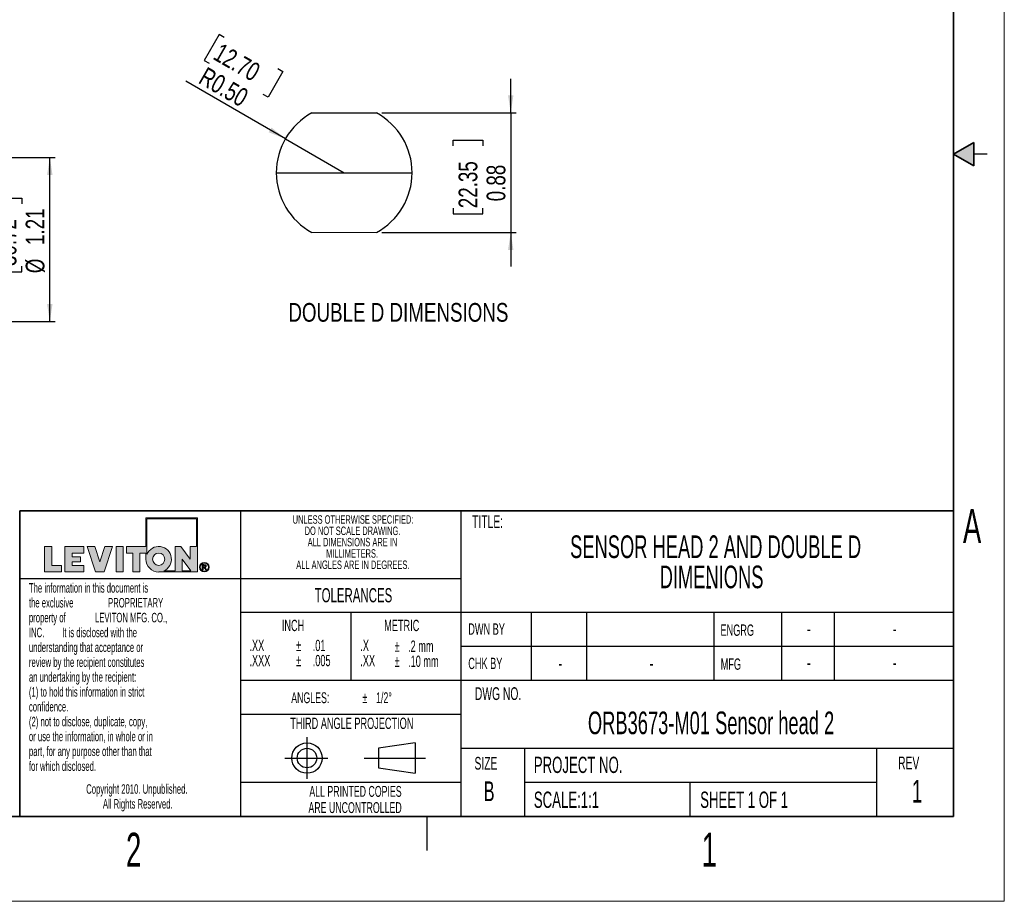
# Model space of a CAD drawing. Header units: inches. Extents: x 0 to 17, y 0 to 11.
# Tile 3 of 4: x 9.8 to 17, y 0 to 6.5. Entities that reach past the tile are written whole.
import ezdxf

# ---------------------------------------------------------------- set-up
doc = ezdxf.new("R2010")
doc.units = ezdxf.units.IN
doc.header["$MEASUREMENT"] = 0
doc.layers.add('FORMAT', color=7, linetype='Continuous')
doc.styles.add('SLDTEXTSTYLE0', font='TXT', dxfattribs={"width": 0.75})
doc.styles.add('SLDTEXTSTYLE1', font='TXT', dxfattribs={"width": 0.605})
doc.dimstyles.new('SLDDIMSTYLE0', dxfattribs={"dimtxt": 0.137795, "dimasz": 0.13, "dimexe": 0, "dimexo": 0.0625, "dimgap": 0.034449, "dimtad": 1, "dimrnd": 1e-09, "dimdsep": 46, "dimtxsty": 'SLDTEXTSTYLE0', "dimsah": 1, "dimcen": 0.09, "dimadec": 0, "dimazin": 2, "dimtfac": 1, "dimtmove": 0, "dimatfit": 0, "dimfxl": 0, "dimfrac": 2, "dimtolj": 1, "dimtzin": 12, "dimarcsym": 0})
doc.dimstyles.new('SLDDIMSTYLE1', dxfattribs={"dimtxt": 0.137795, "dimasz": 0.13, "dimexe": 0, "dimexo": 0.0625, "dimgap": 0.034449, "dimtad": 1, "dimrnd": 1e-09, "dimzin": 0, "dimdsep": 46, "dimtxsty": 'SLDTEXTSTYLE0', "dimsah": 1, "dimcen": 0, "dimadec": 0, "dimazin": 0, "dimtfac": 1, "dimtofl": 0, "dimtmove": 0, "dimatfit": 3, "dimfxl": 0, "dimfrac": 2, "dimtolj": 1, "dimtzin": 12, "dimarcsym": 0})
doc.dimstyles.new('SLDDIMSTYLE2', dxfattribs={"dimtxt": 0.137795, "dimasz": 0.13, "dimexe": 0, "dimexo": 0.0625, "dimgap": 0.034449, "dimtad": 1, "dimrnd": 1e-09, "dimzin": 12, "dimdsep": 46, "dimtxsty": 'SLDTEXTSTYLE0', "dimsah": 1, "dimcen": 0.09, "dimadec": 0, "dimazin": 3, "dimtfac": 1, "dimtofl": 0, "dimtmove": 0, "dimatfit": 3, "dimfxl": 0, "dimfrac": 2, "dimtolj": 1, "dimtzin": 12, "dimarcsym": 0})

# ---------------------------------------------------------------- blocks, each defined once
blk = doc.blocks.new('_D')
at = {"layer": 'FORMAT'}
for p, q in [((13.3657, 5.8036), (13.3657, 6.0536)), ((12.4162, 5.8036), (13.4051, 5.8036)), ((13.3657, 5.8036), (13.3657, 4.9236)), ((12.9408, 5.5604), (12.9408, 5.6024)), ((12.9408, 5.6024), (13.1596, 5.6024)), ((13.1596, 5.6024), (13.1596, 5.5604)), ((12.9408, 5.1023), (12.9408, 5.0603)), ((13.1596, 5.0603), (13.1596, 5.1023)), ((12.9408, 5.0603), (13.1596, 5.0603)), ((12.4162, 4.9236), (13.4051, 4.9236)), ((13.3657, 4.9236), (13.3657, 4.6736))]:
    blk.add_line(p, q, dxfattribs=at)
for points in [[(13.3657, 5.8036), (13.3857, 5.9336), (13.3457, 5.9336)], [(13.3657, 4.9236), (13.3457, 4.7936), (13.3857, 4.7936)]]:
    blk.add_solid(points, dxfattribs=at)
at = {"layer": 'FORMAT', "char_height": 0.1378, "attachment_point": 1, "rotation": 90, "style": 'SLDTEXTSTYLE0'}
for s, insert in [('22.35', (12.9819, 5.1023)), ('0.88', (13.1881, 5.1532))]:
    blk.add_mtext(s, dxfattribs=dict(at, insert=insert))
blk = doc.blocks.new('_D_1')
at = {"layer": 'FORMAT'}
for p, q in [((11.2186, 6.38), (11.1093, 6.1906)), ((11.255, 6.359), (11.2186, 6.38)), ((11.1093, 6.1906), (11.1456, 6.1696)), ((11.6882, 6.1089), (11.5788, 5.9195)), ((11.6518, 6.1299), (11.6882, 6.1089)), ((11.7063, 5.6136), (10.9723, 6.0374)), ((11.5788, 5.9195), (11.5424, 5.9405)), ((11.7063, 5.6136), (12.1394, 5.3636))]:
    blk.add_line(p, q, dxfattribs=at)
blk.add_solid([(11.7063, 5.6136), (11.6038, 5.6959), (11.5838, 5.6612)], dxfattribs=at)
at = {"layer": 'FORMAT', "char_height": 0.1378, "attachment_point": 1, "rotation": 330, "style": 'SLDTEXTSTYLE0'}
for s, insert in [('12.70', (11.2344, 6.3234)), ('R0.50', (11.1271, 6.1473))]:
    blk.add_mtext(s, dxfattribs=dict(at, insert=insert))
blk = doc.blocks.new('SW_NOTE_0')
at = {"layer": 'FORMAT', "color": 0, "char_height": 0.07, "attachment_point": 2, "style": 'SLDTEXTSTYLE1'}
for s, insert in [('Copyright 2010. Unpublished.', (0.6223, 0.0902)), ('All Rights Reserved.', (0.6288, -0.0191))]:
    blk.add_mtext(s, dxfattribs=dict(at, insert=insert))
blk = doc.blocks.new('SW_NOTE_1')
at = {"layer": 'FORMAT', "color": 0, "char_height": 0.0833, "attachment_point": 1, "style": 'SLDTEXTSTYLE1'}
for insert in [(0, 0.1074), (0, -0.0037)]:
    blk.add_mtext('±', dxfattribs=dict(at, insert=insert))
blk = doc.blocks.new('SW_NOTE_2')
at = {"layer": 'FORMAT', "color": 0, "char_height": 0.08333, "attachment_point": 1, "style": 'SLDTEXTSTYLE1'}
for s, insert in [('.2 mm', (0, 0.1074)), ('.10 mm', (0, -0.0037))]:
    blk.add_mtext(s, dxfattribs=dict(at, insert=insert))
blk = doc.blocks.new('SW_NOTE_3')
at = {"layer": 'FORMAT', "color": 0, "char_height": 0.08333, "attachment_point": 1, "style": 'SLDTEXTSTYLE1'}
for s, insert in [('.X', (0, 0.1074)), ('.XX', (0, -0.0037))]:
    blk.add_mtext(s, dxfattribs=dict(at, insert=insert))
blk = doc.blocks.new('SW_NOTE_4')
at = {"layer": 'FORMAT', "color": 0, "char_height": 0.08, "attachment_point": 1, "style": 'SLDTEXTSTYLE1'}
for s, insert in [('ANGLES:', (0, 0.1031)), ('±', (0.5244, 0.1031))]:
    blk.add_mtext(s, dxfattribs=dict(at, insert=insert))
blk = doc.blocks.new('SW_NOTE_5')
at = {"layer": 'FORMAT', "color": 0, "char_height": 0.08333, "attachment_point": 1, "style": 'SLDTEXTSTYLE1'}
for s, insert in [('.01', (0, 0.1074)), ('.005', (0, -0.0037))]:
    blk.add_mtext(s, dxfattribs=dict(at, insert=insert))
blk = doc.blocks.new('SW_NOTE_6')
at = {"layer": 'FORMAT', "color": 0, "char_height": 0.0833, "attachment_point": 1, "style": 'SLDTEXTSTYLE1'}
for insert in [(0, 0.1074), (0, -0.0037)]:
    blk.add_mtext('±', dxfattribs=dict(at, insert=insert))
blk = doc.blocks.new('SW_NOTE_7')
at = {"layer": 'FORMAT', "color": 0, "char_height": 0.08333, "attachment_point": 1, "style": 'SLDTEXTSTYLE1'}
for s, insert in [('.XX', (0, 0.1074)), ('.XXX', (0, -0.0037))]:
    blk.add_mtext(s, dxfattribs=dict(at, insert=insert))
blk = doc.blocks.new('SW_NOTE_8')
at = {"layer": 'FORMAT', "color": 0, "char_height": 0.07, "attachment_point": 1, "style": 'SLDTEXTSTYLE1'}
for s, insert in [('The information in this document is', (0, 0.0902)), ('the exclusive', (0, -0.0191)), ('PROPRIETARY', (0.5828, -0.0191)), ('property of', (0, -0.1285)), ('LEVITON MFG. CO.,', (0.4864, -0.1285)), ('INC.', (0, -0.2379)), ('It is disclosed with the', (0.2448, -0.2379)), ('understanding that acceptance or', (0, -0.3472)), ('review by the recipient constitutes', (0, -0.4566)), ('an undertaking by the recipient:', (0, -0.566)), ('(1) to hold this information in strict', (0, -0.6754)), ('confidence.', (0, -0.7847)), ('(2) not to disclose, duplicate, copy,', (0, -0.8941)), ('or use the information, in whole or in', (0, -1.0035)), ('part, for any purpose other than that', (0, -1.1128)), ('for which disclosed.', (0, -1.2222))]:
    blk.add_mtext(s, dxfattribs=dict(at, insert=insert))
blk = doc.blocks.new('SW_NOTE_9')
at = {"layer": 'FORMAT', "color": 0, "char_height": 0.0625, "attachment_point": 2, "style": 'SLDTEXTSTYLE1'}
for s, insert in [('UNLESS OTHERWISE SPECIFIED:', (0.6826, 0.0806)), ('DO NOT SCALE DRAWING.', (0.6789, -0.0028)), ('ALL DIMENSIONS ARE IN', (0.6785, -0.0861)), ('MILLIMETERS.', (0.6753, -0.1694)), ('ALL ANGLES ARE IN DEGREES.', (0.6813, -0.2528))]:
    blk.add_mtext(s, dxfattribs=dict(at, insert=insert))
blk = doc.blocks.new('SW_NOTE_10')
at = {"layer": 'FORMAT', "color": 0, "char_height": 0.08, "attachment_point": 2, "style": 'SLDTEXTSTYLE1'}
for s, insert in [('ALL PRINTED COPIES', (0.575, 0.1031)), ('ARE UNCONTROLLED', (0.572, -0.0162))]:
    blk.add_mtext(s, dxfattribs=dict(at, insert=insert))
blk = doc.blocks.new('SW_NOTE_11')
at = {"layer": 'FORMAT', "color": 0, "attachment_point": 2, "style": 'SLDTEXTSTYLE1'}
for s, insert, char_height in [('SENSOR HEAD 2 AND DOUBLE D', (1.7839, 0.2148), 0.166667), ('DIMENIONS', (1.7539, -0.0074), 0.16667)]:
    blk.add_mtext(s, dxfattribs=dict(at, insert=insert, char_height=char_height))
blk = doc.blocks.new('_D_6')
at = {"layer": 'FORMAT'}
for p, q in [((7.6923, 5.4766), (10.0112, 5.4766)), ((9.9718, 4.2671), (9.9718, 5.4766)), ((9.5469, 5.1348), (9.5469, 5.1768)), ((9.5469, 5.1768), (9.7656, 5.1768)), ((9.7656, 5.1768), (9.7656, 5.1348)), ((9.5469, 4.6766), (9.5469, 4.6347)), ((9.7656, 4.6347), (9.7656, 4.6766)), ((9.5469, 4.6347), (9.7656, 4.6347)), ((7.6923, 4.2671), (10.0112, 4.2671))]:
    blk.add_line(p, q, dxfattribs=at)
for points in [[(9.9718, 5.4766), (9.9518, 5.3466), (9.9918, 5.3466)], [(9.9718, 4.2671), (9.9918, 4.3971), (9.9518, 4.3971)]]:
    blk.add_solid(points, dxfattribs=at)
at = {"layer": 'FORMAT', "char_height": 0.1378, "attachment_point": 1, "rotation": 90, "style": 'SLDTEXTSTYLE0'}
for s, insert in [('1.21', (9.7942, 4.8315)), ('30.72', (9.588, 4.6766)), ('%%c', (9.7942, 4.6237))]:
    blk.add_mtext(s, dxfattribs=dict(at, insert=insert))

msp = doc.modelspace()

# ---------------------------------------------------------------- hatches: boundary and pattern name
at = {"linetype": 'Continuous'}
msp.add_hatch(color=7, dxfattribs=at).paths.add_polyline_path([(16.775, 5.5866), (16.625, 5.5), (16.775, 5.4134)], flags=0)
at = {"layer": 'FORMAT'}
h = msp.add_hatch(color=256, dxfattribs=at)
edge = h.paths.add_edge_path(flags=0)
edge.add_arc((10.7735, 2.5179), 0.0938, 180, 270)
edge.add_line((10.7735, 2.4242), (11.0584, 2.4242))
edge.add_line((11.0584, 2.4242), (11.0584, 2.8239))
edge.add_line((11.0584, 2.8239), (10.6797, 2.8239))
edge.add_line((10.6797, 2.8239), (10.6797, 2.6117))
edge.add_line((10.6797, 2.6117), (10.5372, 2.6117))
edge.add_line((10.5372, 2.6117), (10.5372, 2.5629))
edge.add_line((10.5372, 2.5629), (10.5822, 2.5629))
edge.add_line((10.5822, 2.5629), (10.5822, 2.4242))
edge.add_line((10.5822, 2.4242), (10.6347, 2.4242))
edge.add_line((10.6347, 2.4242), (10.6347, 2.5629))
edge.add_line((10.6347, 2.5629), (10.6797, 2.5629))
edge.add_line((10.6797, 2.5629), (10.6797, 2.5179))
h.paths.add_polyline_path([(10.9461, 2.5179), (11.0101, 2.4317), (10.9461, 2.4317)], flags=0)
edge = h.paths.add_edge_path(flags=0)
edge.add_arc((10.7735, 2.5179), 0.045, 0, 360)
edge = h.paths.add_edge_path(flags=0)
edge.add_line((10.8936, 2.4317), (10.8102, 2.4317))
edge.add_arc((10.7735, 2.5179), 0.0938, 293.07392, 516.92608)
edge.add_line((10.6872, 2.5547), (10.6872, 2.8164))
edge.add_line((10.6872, 2.8164), (11.0509, 2.8164))
edge.add_line((11.0509, 2.8164), (11.0509, 2.6117))
edge.add_line((11.0509, 2.6117), (11.0059, 2.6117))
edge.add_line((11.0059, 2.6117), (11.0059, 2.5179))
edge.add_line((11.0059, 2.5179), (10.936, 2.6117))
edge.add_line((10.936, 2.6117), (10.8936, 2.6117))
edge.add_line((10.8936, 2.6117), (10.8936, 2.4317))
for points in [[(9.9334, 2.6117), (9.9334, 2.4242), (10.0583, 2.4242), (10.0583, 2.4729), (9.9859, 2.4729), (9.9859, 2.6117)], [(10.2211, 2.4242), (10.2211, 2.4729), (10.1361, 2.4729), (10.1361, 2.4992), (10.1975, 2.4992), (10.1975, 2.5367), (10.1361, 2.5367), (10.1361, 2.5629), (10.2211, 2.5629), (10.2211, 2.6117), (10.0836, 2.6117), (10.0836, 2.4242)], [(10.434, 2.6117), (10.3779, 2.6117), (10.3402, 2.4992), (10.3026, 2.6117), (10.2465, 2.6117), (10.3092, 2.4242), (10.3712, 2.4242)], [(10.4593, 2.6117), (10.4593, 2.4242), (10.5118, 2.4242), (10.5118, 2.6117)]]:
    msp.add_hatch(color=256, dxfattribs=at).paths.add_polyline_path(points, flags=0)
h = msp.add_hatch(color=256, dxfattribs=at)
edge = h.paths.add_edge_path(flags=0)
edge.add_arc((11.1095, 2.4597), 0.0354, 0, 360)
edge = h.paths.add_edge_path(flags=0)
edge.add_arc((11.1095, 2.4597), 0.0296, 0, 360)
h = msp.add_hatch(color=256, dxfattribs=at)
edge = h.paths.add_edge_path(flags=0)
edge.add_arc((11.1075, 2.4176), 0.0605, 87.08754, 88.66973)
edge.add_arc((11.1071, 2.3989), 0.0792, 88.66973, 90.02822)
edge.add_line((11.107, 2.4782), (11.0939, 2.4782))
edge.add_line((11.0939, 2.4782), (11.0939, 2.44))
edge.add_line((11.0939, 2.44), (11.1001, 2.44))
edge.add_line((11.1001, 2.44), (11.1001, 2.4562))
edge.add_line((11.1001, 2.4562), (11.1037, 2.4562))
edge.add_arc((11.1037, 2.4422), 0.014, 85.0526, 90.00074, ccw=False)
edge.add_arc((11.104, 2.4458), 0.0104, 78.88297, 85.07278, ccw=False)
edge.add_arc((11.1045, 2.4483), 0.0078, 71.37597, 78.9008, ccw=False)
edge.add_arc((11.1051, 2.45), 0.006, 62.39123, 71.37987, ccw=False)
edge.add_arc((11.1056, 2.451), 0.00487, 52.01473, 62.36578, ccw=False)
edge.add_arc((11.1045, 2.4493), 0.00694, 46.92697, 53.7689, ccw=False)
edge.add_arc((11.1015, 2.446), 0.0114, 42.10688, 47.00498, ccw=False)
edge.add_arc((11.0967, 2.4416), 0.0179, 38.53426, 42.1553, ccw=False)
edge.add_arc((11.0897, 2.4361), 0.0268, 35.80691, 38.56439, ccw=False)
edge.add_arc((11.0801, 2.4291), 0.0386, 33.67197, 35.82614, ccw=False)
edge.add_arc((11.0674, 2.4207), 0.0539, 31.96519, 33.68463, ccw=False)
edge.add_arc((11.0511, 2.4105), 0.0731, 30.60082, 31.97378, ccw=False)
edge.add_arc((11.0307, 2.3984), 0.0969, 29.42938, 30.60082, ccw=False)
edge.add_line((11.1151, 2.446), (11.1185, 2.44))
edge.add_line((11.1185, 2.44), (11.1258, 2.44))
edge.add_line((11.1258, 2.44), (11.126, 2.44))
edge.add_line((11.126, 2.44), (11.1215, 2.4472))
edge.add_arc((11.0406, 2.3967), 0.0954, 31.93805, 33.1812)
edge.add_arc((11.0573, 2.4076), 0.0754, 33.18573, 34.4046)
edge.add_arc((11.0711, 2.4171), 0.0586, 34.3996, 35.84269)
edge.add_arc((11.0824, 2.4253), 0.0447, 35.83583, 37.56591)
edge.add_arc((11.0914, 2.4322), 0.0334, 37.55628, 39.66049)
edge.add_arc((11.0984, 2.438), 0.0243, 39.64669, 42.24863)
edge.add_arc((11.1036, 2.4428), 0.0172, 42.22847, 45.50709)
edge.add_arc((11.1105, 2.4498), 0.00736, 45.64611, 52.41416)
edge.add_arc((11.1095, 2.4484), 0.0091, 52.40811, 58.24347)
edge.add_arc((11.1083, 2.4465), 0.0114, 58.23351, 63.23214)
edge.add_arc((11.107, 2.4439), 0.0142, 63.22141, 67.5018)
edge.add_arc((11.1112, 2.4728), 0.0158, 274.38106, 280.188)
edge.add_arc((11.1116, 2.4706), 0.0136, 280.19195, 286.63208)
edge.add_arc((11.1121, 2.4691), 0.012, 286.64302, 293.63848)
edge.add_arc((11.1124, 2.4682), 0.0111, 293.65675, 301.0517)
edge.add_arc((11.1126, 2.4679), 0.0107, 301.07518, 308.6447)
edge.add_arc((11.1125, 2.4681), 0.0109, 308.66905, 316.15448)
edge.add_arc((11.1118, 2.4688), 0.012, 316.047, 322.77005)
edge.add_arc((11.1128, 2.468), 0.0106, 322.78434, 330.05384)
edge.add_arc((11.1134, 2.4677), 0.00992, 330.0759, 337.69602)
edge.add_arc((11.1136, 2.4676), 0.00976, 337.72245, 345.43031)
edge.add_arc((11.1132, 2.4677), 0.0101, 345.45564, 352.97015)
edge.add_arc((11.1123, 2.4678), 0.0111, 352.98945, 360.06891)
edge.add_arc((11.1138, 2.4678), 0.0096, 359.97024, 366.98539)
edge.add_arc((11.114, 2.4678), 0.00939, 7.00651, 14.12151)
edge.add_arc((11.1137, 2.4678), 0.00965, 14.14238, 21.12894)
edge.add_arc((11.113, 2.4675), 0.0104, 21.14589, 27.79879)
edge.add_arc((11.1119, 2.4669), 0.0116, 27.80975, 33.97832)
edge.add_arc((11.1129, 2.4675), 0.0105, 34.46594, 41.33065)
edge.add_arc((11.1136, 2.4681), 0.00962, 41.34898, 48.62908)
edge.add_arc((11.1138, 2.4683), 0.0093, 48.65288, 56.12013)
edge.add_arc((11.1137, 2.4681), 0.00948, 56.14493, 63.53466)
edge.add_arc((11.1134, 2.4675), 0.0102, 63.55551, 70.61875)
edge.add_arc((11.1131, 2.4667), 0.011, 70.79173, 75.87957)
edge.add_arc((11.1118, 2.4615), 0.0164, 75.84127, 79.73467)
edge.add_arc((11.1105, 2.4544), 0.0236, 79.70856, 82.74871)
edge.add_arc((11.1093, 2.4449), 0.0332, 82.7309, 85.15028)
edge.add_arc((11.1083, 2.4328), 0.0453, 85.13797, 87.09622)
edge = h.paths.add_edge_path(flags=0)
edge.add_arc((11.1071, 2.4136), 0.0594, 89.23175, 90.01204, ccw=False)
edge.add_arc((11.1072, 2.4242), 0.0488, 88.35912, 89.23175, ccw=False)
edge.add_arc((11.1075, 2.4332), 0.0398, 87.3455, 88.36142, ccw=False)
edge.add_arc((11.1078, 2.4409), 0.032, 86.17145, 87.34845, ccw=False)
edge.add_arc((11.1083, 2.4474), 0.0255, 84.8011, 86.17528, ccw=False)
edge.add_arc((11.1088, 2.4529), 0.02, 83.18768, 84.80613, ccw=False)
edge.add_arc((11.1093, 2.4574), 0.0155, 81.2694, 83.19438, ccw=False)
edge.add_arc((11.1099, 2.4611), 0.0118, 78.96351, 81.27843, ccw=False)
edge.add_arc((11.1105, 2.464), 0.0088, 76.15791, 78.97581, ccw=False)
edge.add_arc((11.111, 2.4663), 0.00644, 72.69946, 76.17475, ccw=False)
edge.add_arc((11.1116, 2.468), 0.00462, 68.379, 72.72235, ccw=False)
edge.add_arc((11.1109, 2.4662), 0.00653, 63.50809, 68.63449, ccw=False)
edge.add_arc((11.1111, 2.4667), 0.00601, 58.11184, 63.50322, ccw=False)
edge.add_arc((11.1113, 2.467), 0.00565, 52.51021, 58.10504, ccw=False)
edge.add_arc((11.1114, 2.4672), 0.00543, 46.77803, 52.50708, ccw=False)
edge.add_arc((11.1115, 2.4672), 0.00537, 41.02298, 46.77413, ccw=False)
edge.add_arc((11.1114, 2.4672), 0.00543, 35.32488, 41.01406, ccw=False)
edge.add_arc((11.1113, 2.4672), 0.00557, 30.03708, 34.82744, ccw=False)
edge.add_arc((11.1115, 2.4673), 0.00529, 25.06523, 30.03169, ccw=False)
edge.add_arc((11.1117, 2.4674), 0.00516, 19.99298, 25.04488, ccw=False)
edge.add_arc((11.1117, 2.4674), 0.00509, 14.85205, 19.97199, ccw=False)
edge.add_arc((11.1117, 2.4674), 0.00516, 9.76092, 14.84489, ccw=False)
edge.add_arc((11.1115, 2.4673), 0.00535, 4.77962, 9.75438, ccw=False)
edge.add_arc((11.1112, 2.4673), 0.00566, -0.02742, 4.77421, ccw=False)
edge.add_arc((11.1101, 2.4673), 0.00667, -4.89926, 0.05076, ccw=False)
edge.add_arc((11.1109, 2.4672), 0.00596, 349.76419, 355.0972, ccw=False)
edge.add_arc((11.1114, 2.4671), 0.00544, 344.09512, 349.75768, ccw=False)
edge.add_arc((11.1117, 2.4671), 0.0051, 338.17866, 344.08571, ccw=False)
edge.add_arc((11.1119, 2.467), 0.00492, 332.12301, 338.17215, ccw=False)
edge.add_arc((11.1119, 2.467), 0.00492, 326.07346, 332.11566, ccw=False)
edge.add_arc((11.1117, 2.4671), 0.00507, 320.14015, 326.06724, ccw=False)
edge.add_arc((11.1115, 2.4673), 0.0054, 314.45942, 320.13604, ccw=False)
edge.add_arc((11.1111, 2.4676), 0.00589, 309.10222, 314.45273, ccw=False)
edge.add_arc((11.1125, 2.466), 0.0038, 308.58108, 309.21045, ccw=False)
edge.add_arc((11.1124, 2.4661), 0.00386, 307.95867, 308.58107, ccw=False)
edge.add_arc((11.1124, 2.4661), 0.00393, 307.34326, 307.95867, ccw=False)
edge.add_arc((11.1123, 2.4662), 0.00399, 306.73485, 307.34326, ccw=False)
edge.add_arc((11.1123, 2.4662), 0.00406, 306.13346, 306.73485, ccw=False)
edge.add_arc((11.1122, 2.4663), 0.00414, 305.53909, 306.13346, ccw=False)
edge.add_arc((11.1122, 2.4663), 0.00421, 304.95174, 305.53909, ccw=False)
edge.add_arc((11.1122, 2.4664), 0.00429, 304.3714, 304.95174, ccw=False)
edge.add_arc((11.1121, 2.4665), 0.00437, 303.79805, 304.3714, ccw=False)
edge.add_arc((11.1121, 2.4665), 0.00445, 303.23168, 303.79805, ccw=False)
edge.add_arc((11.112, 2.4666), 0.00453, 302.67227, 303.23169, ccw=False)
edge.add_arc((11.112, 2.4667), 0.00462, 302.11978, 302.67227, ccw=False)
edge.add_arc((11.1119, 2.4667), 0.00471, 301.57418, 302.11978, ccw=False)
edge.add_arc((11.1119, 2.4668), 0.0048, 301.03543, 301.57418, ccw=False)
edge.add_arc((11.1118, 2.4669), 0.00489, 300.50351, 301.03544, ccw=False)
edge.add_arc((11.1118, 2.467), 0.00498, 299.97835, 300.50351, ccw=False)
edge.add_arc((11.1117, 2.4671), 0.00508, 299.45992, 299.97836, ccw=False)
edge.add_arc((11.1117, 2.4672), 0.00518, 298.94816, 299.45992, ccw=False)
edge.add_arc((11.1116, 2.4672), 0.00528, 298.44302, 298.94817, ccw=False)
edge.add_arc((11.1116, 2.4673), 0.00539, 297.94445, 298.44303, ccw=False)
edge.add_arc((11.1115, 2.4674), 0.0055, 297.45238, 297.94445, ccw=False)
edge.add_arc((11.1115, 2.4675), 0.00561, 296.96676, 297.45239, ccw=False)
edge.add_arc((11.1114, 2.4676), 0.00572, 296.48753, 296.96677, ccw=False)
edge.add_arc((11.1114, 2.4677), 0.00584, 296.01461, 296.48753, ccw=False)
edge.add_arc((11.1113, 2.4678), 0.00595, 295.54795, 296.01462, ccw=False)
edge.add_arc((11.1113, 2.468), 0.00607, 295.08747, 295.54795, ccw=False)
edge.add_arc((11.1112, 2.4681), 0.0062, 294.63312, 295.08748, ccw=False)
edge.add_arc((11.1112, 2.4682), 0.00632, 294.18481, 294.63312, ccw=False)
edge.add_arc((11.1111, 2.4683), 0.00645, 293.74247, 294.18481, ccw=False)
edge.add_arc((11.1111, 2.4684), 0.00659, 293.30605, 293.74248, ccw=False)
edge.add_arc((11.111, 2.4685), 0.00672, 292.87546, 293.30606, ccw=False)
edge.add_arc((11.111, 2.4687), 0.00686, 292.45063, 292.87546, ccw=False)
edge.add_arc((11.1109, 2.4688), 0.007, 292.03148, 292.45063, ccw=False)
edge.add_arc((11.1109, 2.4689), 0.00714, 291.61795, 292.03149, ccw=False)
edge.add_arc((11.1108, 2.4691), 0.00729, 291.20996, 291.61796, ccw=False)
edge.add_arc((11.1107, 2.4692), 0.00744, 290.80744, 291.20997, ccw=False)
edge.add_arc((11.1107, 2.4694), 0.00759, 290.41031, 290.80745, ccw=False)
edge.add_arc((11.1106, 2.4695), 0.00775, 290.01849, 290.41031, ccw=False)
edge.add_arc((11.1106, 2.4696), 0.00791, 289.63192, 290.0185, ccw=False)
edge.add_arc((11.1105, 2.4698), 0.00807, 289.25052, 289.63193, ccw=False)
edge.add_arc((11.1105, 2.47), 0.00824, 288.87421, 289.25052, ccw=False)
edge.add_arc((11.1104, 2.4701), 0.0084, 288.50293, 288.87422, ccw=False)
edge.add_arc((11.1104, 2.4703), 0.00858, 288.13659, 288.50293, ccw=False)
edge.add_arc((11.1103, 2.4704), 0.00875, 287.77513, 288.1366, ccw=False)
edge.add_arc((11.1103, 2.4706), 0.00893, 287.41847, 287.77514, ccw=False)
edge.add_arc((11.1102, 2.4708), 0.00911, 287.06655, 287.41848, ccw=False)
edge.add_arc((11.1102, 2.471), 0.0093, 286.71929, 287.06656, ccw=False)
edge.add_arc((11.1101, 2.4711), 0.00948, 286.37662, 286.7193, ccw=False)
edge.add_arc((11.11, 2.4713), 0.00968, 286.03847, 286.37663, ccw=False)
edge.add_arc((11.11, 2.4715), 0.00987, 285.70477, 286.03848, ccw=False)
edge.add_arc((11.1099, 2.4717), 0.0101, 285.37546, 285.70478, ccw=False)
edge.add_arc((11.1099, 2.4719), 0.0103, 285.05046, 285.37547, ccw=False)
edge.add_arc((11.1098, 2.4721), 0.0105, 284.72971, 285.05047, ccw=False)
edge.add_arc((11.1098, 2.4723), 0.0107, 284.41315, 284.72972, ccw=False)
edge.add_arc((11.1097, 2.4725), 0.0109, 284.1007, 284.41315, ccw=False)
edge.add_arc((11.1094, 2.4738), 0.0123, 280.86264, 284.04337, ccw=False)
edge.add_arc((11.1089, 2.4766), 0.0151, 278.10033, 280.8695, ccw=False)
edge.add_arc((11.1084, 2.48), 0.0185, 275.68135, 278.10607, ccw=False)
edge.add_arc((11.108, 2.4839), 0.0224, 273.55014, 275.68609, ccw=False)
edge.add_arc((11.1077, 2.4884), 0.0269, 271.66101, 273.55403, ccw=False)
edge.add_arc((11.1076, 2.4935), 0.0321, 269.9765, 271.6642, ccw=False)
edge.add_line((11.1075, 2.4615), (11.1001, 2.4615))
edge.add_line((11.1001, 2.4615), (11.1001, 2.473))
edge.add_line((11.1001, 2.473), (11.1071, 2.473))

# ---------------------------------------------------------------- linework, layer by layer
at = {"color": 7, "linetype": 'Continuous', "lineweight": 18}
for q in [(17, 11), (0, 0)]:
    msp.add_line((17, 0), q, dxfattribs=at)
at = {"color": 7, "linetype": 'Continuous', "lineweight": 35}
for p, q in [((16.625, 0.625), (16.625, 10.375)), ((16.625, 0.625), (16.625, 8.625)), ((16.625, 5.5), (16.775, 5.5866)), ((16.775, 5.5866), (16.775, 5.4134)), ((16.625, 5.5), (16.775, 5.4134)), ((16.625, 0.625), (0.375, 0.625)), ((16.625, 0.625), (6.375, 0.625))]:
    msp.add_line(p, q, dxfattribs=at)
at = {"color": 7, "linetype": 'Continuous', "lineweight": 25}
for p, q in [((16.875, 5.5), (16.775, 5.5)), ((12.75, 0.375), (12.75, 0.625))]:
    msp.add_line(p, q, dxfattribs=at)
at = {"layer": 'FORMAT'}
for p, q in [((11.9019, 5.8036), (12.3768, 5.8036)), ((11.6394, 5.3636), (12.6394, 5.3636))]:
    msp.add_line(p, q, dxfattribs=at)
at = {"layer": 'FORMAT', "color": 7, "linetype": 'Continuous', "lineweight": 18}
for p, q in [((11.9019, 4.9236), (12.3768, 4.9236)), ((10.6797, 2.8239), (10.6797, 2.6117)), ((11.0584, 2.8239), (10.6797, 2.8239)), ((10.6872, 2.8164), (10.6872, 2.5547)), ((11.0509, 2.8164), (10.6872, 2.8164)), ((11.0509, 2.6117), (11.0509, 2.8164)), ((11.0584, 2.4242), (11.0584, 2.8239)), ((9.9859, 2.6117), (9.9334, 2.6117)), ((9.9334, 2.6117), (9.9334, 2.4242)), ((9.9859, 2.4729), (9.9859, 2.6117)), ((10.0836, 2.4242), (10.0836, 2.6117)), ((10.0836, 2.6117), (10.2211, 2.6117)), ((10.2211, 2.6117), (10.2211, 2.5629)), ((10.2465, 2.6117), (10.3092, 2.4242)), ((10.3026, 2.6117), (10.2465, 2.6117)), ((10.3402, 2.4992), (10.3026, 2.6117)), ((10.3779, 2.6117), (10.3402, 2.4992)), ((10.3712, 2.4242), (10.434, 2.6117)), ((10.434, 2.6117), (10.3779, 2.6117)), ((10.4593, 2.6117), (10.4593, 2.4242)), ((10.5118, 2.6117), (10.4593, 2.6117)), ((10.5118, 2.4242), (10.5118, 2.6117)), ((10.5372, 2.5629), (10.5372, 2.6117)), ((10.5372, 2.6117), (10.6797, 2.6117)), ((10.8936, 2.6117), (10.936, 2.6117)), ((10.8936, 2.4317), (10.8936, 2.6117)), ((10.936, 2.6117), (11.0059, 2.5179)), ((11.0059, 2.6117), (11.0509, 2.6117)), ((11.0059, 2.5179), (11.0059, 2.6117)), ((10.2211, 2.5629), (10.1361, 2.5629)), ((10.1361, 2.5629), (10.1361, 2.5367)), ((10.5822, 2.5629), (10.5372, 2.5629)), ((10.5822, 2.4242), (10.5822, 2.5629)), ((10.6347, 2.5629), (10.6347, 2.4242)), ((10.6797, 2.5629), (10.6347, 2.5629)), ((10.6797, 2.5629), (10.6797, 2.5179)), ((10.0583, 2.4729), (9.9859, 2.4729)), ((10.0583, 2.4242), (10.0583, 2.4729)), ((10.1361, 2.5367), (10.1975, 2.5367)), ((10.1975, 2.4992), (10.1361, 2.4992)), ((10.1361, 2.4992), (10.1361, 2.4729)), ((10.1361, 2.4729), (10.2211, 2.4729)), ((10.1975, 2.5367), (10.1975, 2.4992)), ((10.2211, 2.4729), (10.2211, 2.4242)), ((10.9461, 2.5179), (10.9461, 2.4317)), ((11.0101, 2.4317), (10.9461, 2.5179)), ((11.0939, 2.4782), (11.107, 2.4782)), ((11.0939, 2.44), (11.0939, 2.4782)), ((11.1001, 2.473), (11.1001, 2.4615)), ((11.1071, 2.473), (11.1001, 2.473)), ((9.9334, 2.4242), (10.0583, 2.4242)), ((10.2211, 2.4242), (10.0836, 2.4242)), ((10.3092, 2.4242), (10.3712, 2.4242)), ((10.4593, 2.4242), (10.5118, 2.4242)), ((10.6347, 2.4242), (10.5822, 2.4242)), ((10.7735, 2.4242), (11.0584, 2.4242)), ((10.8936, 2.4317), (10.8102, 2.4317)), ((10.9461, 2.4317), (11.0101, 2.4317)), ((11.0939, 2.44), (11.1001, 2.44)), ((11.1001, 2.4615), (11.1075, 2.4615)), ((11.1037, 2.4562), (11.1001, 2.4562)), ((11.1001, 2.44), (11.1001, 2.4562)), ((11.1185, 2.44), (11.1151, 2.446)), ((11.1258, 2.44), (11.1185, 2.44)), ((11.1215, 2.4472), (11.126, 2.44)), ((11.1258, 2.44), (11.126, 2.44))]:
    msp.add_line(p, q, dxfattribs=at)
at = {"layer": 'FORMAT', "color": 7, "lineweight": 35}
for p, q in [((16.625, 2.875), (9.75, 2.875)), ((9.75, 2.875), (9.75, 0.625))]:
    msp.add_line(p, q, dxfattribs=at)
at = {"layer": 'FORMAT', "color": 7, "lineweight": 25}
for p, q in [((11.375, 2.875), (11.375, 0.625)), ((13, 0.625), (13, 2.875)), ((13, 2.375), (9.75, 2.375)), ((16.625, 2.125), (11.375, 2.125)), ((12.1875, 2.125), (12.1875, 1.625)), ((13.5187, 1.625), (13.5187, 2.125)), ((13.925, 1.625), (13.925, 2.125)), ((14.8625, 1.625), (14.8625, 2.125)), ((15.3625, 1.625), (15.3625, 2.125)), ((15.75, 1.625), (15.75, 2.125)), ((16.625, 1.875), (13, 1.875)), ((16.625, 1.625), (11.375, 1.625)), ((13, 1.375), (11.375, 1.375)), ((11.8654, 1.2088), (11.8654, 0.9006)), ((12.6611, 1.1663), (12.3908, 1.1262)), ((12.6611, 1.1663), (12.6611, 0.9424)), ((12.3908, 1.1262), (12.3908, 0.9825)), ((16.625, 1.125), (13, 1.125)), ((13.4688, 0.6301), (13.4688, 1.125)), ((16.0625, 0.6301), (16.0625, 1.125)), ((11.7034, 1.0544), (12.0201, 1.0544)), ((12.2865, 1.0544), (12.7383, 1.0544)), ((12.3908, 0.9825), (12.6611, 0.9424)), ((13, 0.875), (11.375, 0.875)), ((16.0625, 0.875), (13.4688, 0.875)), ((14.6875, 0.6301), (14.6875, 0.875))]:
    msp.add_line(p, q, dxfattribs=at)
at = {"layer": 'FORMAT', "color": 7, "linetype": 'Continuous', "lineweight": 18}
for centre, radius in [((10.7735, 2.5179), 0.045), ((11.1095, 2.4597), 0.0296)]:
    msp.add_circle(centre, radius, dxfattribs=at)
at = {"layer": 'FORMAT', "color": 7, "lineweight": 18}
msp.add_circle((11.1095, 2.4597), 0.0354, dxfattribs=at)
at = {"layer": 'FORMAT', "color": 7, "lineweight": 25}
for radius in [0.112, 0.0718]:
    msp.add_circle((11.8654, 1.0544), radius, dxfattribs=at)
at = {"layer": 'FORMAT'}
for start, end in [(118.35764, 241.64236), (298.35764, 61.64236)]:
    msp.add_arc((12.1394, 5.3636), 0.5, start, end, dxfattribs=at)
at = {"layer": 'FORMAT', "color": 7, "linetype": 'Continuous', "lineweight": 18}
for centre, radius, start, end in [((10.7735, 2.5179), 0.0938, 293.07392, 156.92608), ((10.7735, 2.5179), 0.0938, 180, 270), ((11.1071, 2.3989), 0.0792, 88.66973, 90.02822), ((11.1071, 2.4136), 0.0594, 89.23175, 90.01204), ((11.1072, 2.4242), 0.0488, 88.35912, 89.23175), ((11.1075, 2.4332), 0.0398, 87.3455, 88.36142), ((11.1075, 2.4176), 0.0605, 87.08754, 88.66973), ((11.1078, 2.4409), 0.032, 86.17145, 87.34845), ((11.1083, 2.4474), 0.0255, 84.8011, 86.17528), ((11.1083, 2.4328), 0.0453, 85.13797, 87.09622), ((11.1088, 2.4529), 0.02, 83.18768, 84.80613), ((11.1093, 2.4574), 0.0155, 81.2694, 83.19438), ((11.1099, 2.4611), 0.0118, 78.96351, 81.27843), ((11.1093, 2.4449), 0.0332, 82.7309, 85.15028), ((11.1105, 2.464), 0.0088, 76.15791, 78.97581), ((11.111, 2.4663), 0.00644, 72.69946, 76.17475), ((11.1116, 2.468), 0.00462, 68.379, 72.72235), ((11.1109, 2.4662), 0.00653, 63.50809, 68.63449), ((11.1105, 2.4544), 0.0236, 79.70856, 82.74871), ((11.1111, 2.4667), 0.00601, 58.11184, 63.50322), ((11.1113, 2.467), 0.00565, 52.51021, 58.10504), ((11.1118, 2.4615), 0.0164, 75.84127, 79.73467), ((11.1114, 2.4672), 0.00543, 46.77803, 52.50708), ((11.1115, 2.4672), 0.00537, 41.02298, 46.77413), ((11.1114, 2.4672), 0.00543, 35.32488, 41.01406), ((11.1131, 2.4667), 0.011, 70.79173, 75.87957), ((11.1113, 2.4672), 0.00557, 30.03708, 34.82744), ((11.1115, 2.4673), 0.00529, 25.06523, 30.03169), ((11.1119, 2.467), 0.00492, 332.12301, 338.17215), ((11.1117, 2.4674), 0.00516, 19.99298, 25.04488), ((11.1117, 2.4671), 0.0051, 338.17866, 344.08571), ((11.1117, 2.4674), 0.00509, 14.85205, 19.97199), ((11.1117, 2.4674), 0.00516, 9.76092, 14.84489), ((11.1114, 2.4671), 0.00544, 344.09512, 349.75768), ((11.1115, 2.4673), 0.00535, 4.77962, 9.75438), ((11.1109, 2.4672), 0.00596, 349.76419, 355.0972), ((11.1134, 2.4675), 0.0102, 63.55551, 70.61875), ((11.1112, 2.4673), 0.00566, 359.97258, 4.77421), ((11.1101, 2.4673), 0.00667, 355.10074, 0.05076), ((11.1137, 2.4681), 0.00948, 56.14493, 63.53466), ((11.1138, 2.4683), 0.0093, 48.65288, 56.12013), ((11.1136, 2.4681), 0.00962, 41.34898, 48.62908), ((11.1129, 2.4675), 0.0105, 34.46594, 41.33065), ((11.1119, 2.4669), 0.0116, 27.80975, 33.97832), ((11.113, 2.4675), 0.0104, 21.14589, 27.79879), ((11.1136, 2.4676), 0.00976, 337.72245, 345.43031), ((11.1137, 2.4678), 0.00965, 14.14238, 21.12894), ((11.1132, 2.4677), 0.0101, 345.45564, 352.97015), ((11.114, 2.4678), 0.00939, 7.00651, 14.12151), ((11.1138, 2.4678), 0.0096, 359.97024, 6.98539), ((11.1123, 2.4678), 0.0111, 352.98945, 0.06891), ((11.1037, 2.4422), 0.014, 85.0526, 90.00074), ((11.104, 2.4458), 0.0104, 78.88297, 85.07278), ((11.1045, 2.4483), 0.0078, 71.37597, 78.9008), ((11.1051, 2.45), 0.006, 62.39123, 71.37987), ((11.1076, 2.4935), 0.0321, 269.9765, 271.6642), ((11.1056, 2.451), 0.00487, 52.01473, 62.36578), ((11.1077, 2.4884), 0.0269, 271.66101, 273.55403), ((11.1045, 2.4493), 0.00694, 46.92697, 53.7689), ((11.1015, 2.446), 0.0114, 42.10688, 47.00498), ((11.108, 2.4839), 0.0224, 273.55014, 275.68609), ((11.0967, 2.4416), 0.0179, 38.53426, 42.1553), ((11.1084, 2.48), 0.0185, 275.68135, 278.10607), ((11.0897, 2.4361), 0.0268, 35.80691, 38.56439), ((11.1089, 2.4766), 0.0151, 278.10033, 280.8695), ((11.0801, 2.4291), 0.0386, 33.67197, 35.82614), ((11.1094, 2.4738), 0.0123, 280.86264, 284.04337), ((11.0674, 2.4207), 0.0539, 31.96519, 33.68463), ((11.1097, 2.4725), 0.0109, 284.1007, 284.41315), ((11.1098, 2.4723), 0.0107, 284.41315, 284.72972), ((11.1112, 2.4728), 0.0158, 274.38106, 280.188), ((11.107, 2.4439), 0.0142, 63.22141, 67.5018), ((11.1098, 2.4721), 0.0105, 284.72971, 285.05047), ((11.1099, 2.4719), 0.0103, 285.05046, 285.37547), ((11.1099, 2.4717), 0.0101, 285.37546, 285.70478), ((11.11, 2.4715), 0.00987, 285.70477, 286.03848), ((11.11, 2.4713), 0.00968, 286.03847, 286.37663), ((11.1101, 2.4711), 0.00948, 286.37662, 286.7193), ((11.1102, 2.471), 0.0093, 286.71929, 287.06656), ((11.1102, 2.4708), 0.00911, 287.06655, 287.41848), ((11.1103, 2.4706), 0.00893, 287.41847, 287.77514), ((11.1103, 2.4704), 0.00875, 287.77513, 288.1366), ((11.1104, 2.4703), 0.00858, 288.13659, 288.50293), ((11.1104, 2.4701), 0.0084, 288.50293, 288.87422), ((11.1105, 2.47), 0.00824, 288.87421, 289.25052), ((11.1105, 2.4698), 0.00807, 289.25052, 289.63193), ((11.1106, 2.4696), 0.00791, 289.63192, 290.0185), ((11.0511, 2.4105), 0.0731, 30.60082, 31.97378), ((11.1107, 2.4694), 0.00759, 290.41031, 290.80745), ((11.1106, 2.4695), 0.00775, 290.01849, 290.41031), ((11.1107, 2.4692), 0.00744, 290.80744, 291.20997), ((11.1108, 2.4691), 0.00729, 291.20996, 291.61796), ((11.1083, 2.4465), 0.0114, 58.23351, 63.23214), ((11.1109, 2.4689), 0.00714, 291.61795, 292.03149), ((11.1109, 2.4688), 0.007, 292.03148, 292.45063), ((11.111, 2.4685), 0.00672, 292.87546, 293.30606), ((11.111, 2.4687), 0.00686, 292.45063, 292.87546), ((11.1111, 2.4684), 0.00659, 293.30605, 293.74248), ((11.1111, 2.4683), 0.00645, 293.74247, 294.18481), ((11.1112, 2.4681), 0.0062, 294.63312, 295.08748), ((11.1112, 2.4682), 0.00632, 294.18481, 294.63312), ((11.1113, 2.468), 0.00607, 295.08747, 295.54795), ((11.1113, 2.4678), 0.00595, 295.54795, 296.01462), ((11.1114, 2.4677), 0.00584, 296.01461, 296.48753), ((11.1115, 2.4675), 0.00561, 296.96676, 297.45239), ((11.1114, 2.4676), 0.00572, 296.48753, 296.96677), ((11.1116, 2.4706), 0.0136, 280.19195, 286.63208), ((11.1115, 2.4674), 0.0055, 297.45238, 297.94445), ((11.1116, 2.4673), 0.00539, 297.94445, 298.44303), ((11.0307, 2.3984), 0.0969, 29.42938, 30.60082), ((11.1117, 2.4671), 0.00508, 299.45992, 299.97836), ((11.1116, 2.4672), 0.00528, 298.44302, 298.94817), ((11.1117, 2.4672), 0.00518, 298.94816, 299.45992), ((11.1118, 2.467), 0.00498, 299.97835, 300.50351), ((11.1118, 2.4669), 0.00489, 300.50351, 301.03544), ((11.1095, 2.4484), 0.0091, 52.40811, 58.24347), ((11.1119, 2.4667), 0.00471, 301.57418, 302.11978), ((11.112, 2.4667), 0.00462, 302.11978, 302.67227), ((11.1119, 2.4668), 0.0048, 301.03543, 301.57418), ((11.1121, 2.4665), 0.00437, 303.79805, 304.3714), ((11.112, 2.4666), 0.00453, 302.67227, 303.23169), ((11.1121, 2.4665), 0.00445, 303.23168, 303.79805), ((11.1122, 2.4664), 0.00429, 304.3714, 304.95174), ((11.1122, 2.4663), 0.00421, 304.95174, 305.53909), ((11.1123, 2.4662), 0.00406, 306.13346, 306.73485), ((11.1123, 2.4662), 0.00399, 306.73485, 307.34326), ((11.1122, 2.4663), 0.00414, 305.53909, 306.13346), ((11.1125, 2.466), 0.0038, 308.58108, 309.21045), ((11.1124, 2.4661), 0.00393, 307.34326, 307.95867), ((11.1124, 2.4661), 0.00386, 307.95867, 308.58107), ((11.1111, 2.4676), 0.00589, 309.10222, 314.45273), ((11.1105, 2.4498), 0.00736, 45.64611, 52.41416), ((11.1115, 2.4673), 0.0054, 314.45942, 320.13604), ((11.1121, 2.4691), 0.012, 286.64302, 293.63848), ((11.1117, 2.4671), 0.00507, 320.14015, 326.06724), ((11.1036, 2.4428), 0.0172, 42.22847, 45.50709), ((11.1119, 2.467), 0.00492, 326.07346, 332.11566), ((11.0984, 2.438), 0.0243, 39.64669, 42.24863), ((11.1124, 2.4682), 0.0111, 293.65675, 301.0517), ((11.0914, 2.4322), 0.0334, 37.55628, 39.66049), ((11.0824, 2.4253), 0.0447, 35.83583, 37.56591), ((11.1126, 2.4679), 0.0107, 301.07518, 308.6447), ((11.0711, 2.4171), 0.0586, 34.3996, 35.84269), ((11.1125, 2.4681), 0.0109, 308.66905, 316.15448), ((11.0573, 2.4076), 0.0754, 33.18573, 34.4046), ((11.1118, 2.4688), 0.012, 316.047, 322.77005), ((11.0406, 2.3967), 0.0954, 31.93805, 33.1812), ((11.1128, 2.468), 0.0106, 322.78434, 330.05384), ((11.1134, 2.4677), 0.00992, 330.0759, 337.69602)]:
    msp.add_arc(centre, radius, start, end, dxfattribs=at)

# ---------------------------------------------------------------- block references
at = {"layer": 'FORMAT', "color": 7}
for name, p in [('SW_NOTE_9', (11.522, 2.7614)), ('SW_NOTE_11', (13.0905, 2.4788)), ('SW_NOTE_8', (9.8181, 2.2521)), ('SW_NOTE_7', (11.4419, 1.8177)), ('SW_NOTE_6', (11.7857, 1.8177)), ('SW_NOTE_5', (11.9078, 1.8177)), ('SW_NOTE_3', (12.2581, 1.8177)), ('SW_NOTE_1', (12.5102, 1.8124)), ('SW_NOTE_2', (12.6099, 1.8124)), ('SW_NOTE_4', (11.7495, 1.4355)), ('SW_NOTE_0', (9.9906, 0.7715)), ('SW_NOTE_10', (11.6476, 0.746))]:
    msp.add_blockref(name, p, dxfattribs=at)

# ---------------------------------------------------------------- texts
at = {"color": 7, "linetype": 'Continuous', "lineweight": 0, "char_height": 0.25, "attachment_point": 1, "style": 'SLDTEXTSTYLE1'}
for s, insert in [('A', (16.6954, 2.8871)), ('2', (10.533, 0.5045)), ('1', (14.772, 0.5054))]:
    msp.add_mtext(s, dxfattribs=dict(at, insert=insert))
at = {"layer": 'FORMAT', "attachment_point": 1}
for s, insert, char_height, style in [('DOUBLE D DIMENSIONS', (11.7283, 4.4044), 0.137795, 'SLDTEXTSTYLE0'), ('INCH', (11.6804, 2.0724), 0.08333, 'SLDTEXTSTYLE1'), ('METRIC', (12.4341, 2.0724), 0.08333, 'SLDTEXTSTYLE1')]:
    msp.add_mtext(s, dxfattribs=dict(at, insert=insert, char_height=char_height, style=style))
at = {"layer": 'FORMAT', "color": 7, "style": 'SLDTEXTSTYLE1'}
for s, insert, char_height, attachment_point in [('TITLE:', (13.0817, 2.8417), 0.09375, 1), ('TOLERANCES', (12.2074, 2.3052), 0.10417, 2), ('-', (14.8236, 2.4139), 0.1667, 2), ('DWN BY', (13.0531, 2.0457), 0.08333, 1), ('ENGRG', (14.9102, 2.0378), 0.08333, 1), ('-', (15.5604, 2.0588), 0.1042, 2), ('-', (16.1923, 2.0588), 0.1042, 2), ('CHK BY', (13.0531, 1.793), 0.08333, 1), ('-', (13.7304, 1.8051), 0.1042, 2), ('-', (14.4018, 1.8051), 0.1042, 2), ('MFG', (14.9117, 1.7878), 0.08333, 1), ('-', (15.5604, 1.8088), 0.1042, 2), ('-', (16.1923, 1.8088), 0.1042, 2), ('1/2°', (12.3743, 1.5386), 0.08, 1), ('DWG NO.', (13.1017, 1.5757), 0.09375, 1), ('ORB3673-M01 Sensor head 2', (14.8408, 1.3969), 0.166667, 2), ('THIRD ANGLE PROJECTION', (12.1957, 1.352), 0.083333, 2), ('SIZE', (13.0988, 1.0629), 0.09375, 1), ('PROJECT NO.', (13.5358, 1.0645), 0.12, 1), ('REV', (16.2183, 1.0654), 0.09375, 1), ('B', (13.1675, 0.883), 0.1458, 1), ('1', (16.3574, 0.8935), 0.1667, 2), ('SCALE:1:1', (13.5358, 0.8078), 0.12, 1), ('SHEET 1 OF 1', (14.7607, 0.8078), 0.12, 1)]:
    msp.add_mtext(s, dxfattribs=dict(at, insert=insert, char_height=char_height, attachment_point=attachment_point))

# ---------------------------------------------------------------- dimensions: what is measured, and where the dimension line sits
at = {"layer": 'FORMAT'}
dim = msp.add_radius_dim(center=(12.1394, 5.3636), mpoint=(11.7063, 5.6136), dimstyle='SLDDIMSTYLE1', dxfattribs=at)
dim.commit()
dim.dimension.update_dxf_attribs({"geometry": '_D_1', "text_midpoint": (11.2232, 5.8925), "dimtype": 164})
dim = msp.add_linear_dim(base=(13.3657, 4.9236), p1=(12.3768, 5.8036), p2=(12.3768, 4.9236), angle=90, dimstyle='SLDDIMSTYLE0', dxfattribs=at)
dim.commit()
dim.dimension.update_dxf_attribs({"geometry": '_D', "text_midpoint": (13.3657, 5.3314), "dimtype": 160})
dim = msp.add_linear_dim(base=(9.9718, 5.4766), p1=(7.6529, 4.2671), p2=(7.6529, 5.4766), angle=90, text='%%c<>', dimstyle='SLDDIMSTYLE2', dxfattribs=at)
dim.commit()
dim.dimension.update_dxf_attribs({"geometry": '_D_6', "text_midpoint": (9.9718, 4.9057), "dimtype": 160})

doc.saveas('drawing.dxf')
